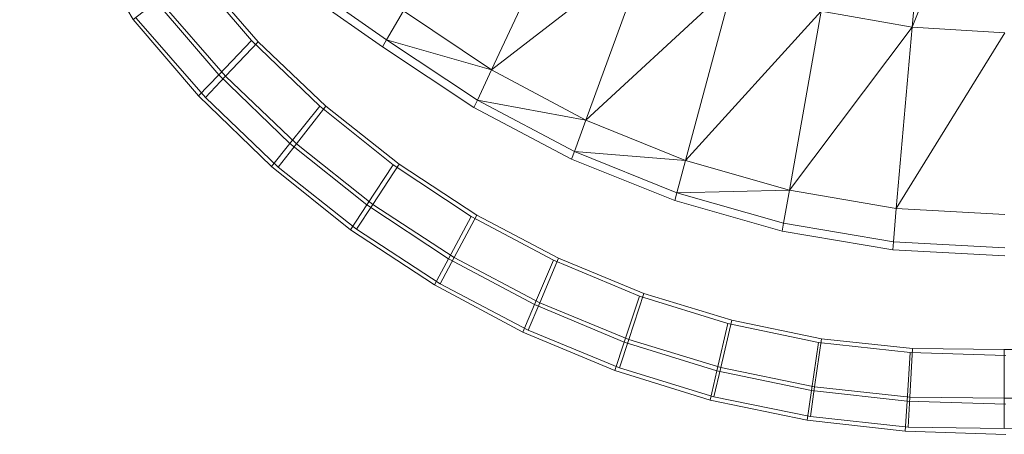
# Model space of a CAD drawing. Header units: metres. Extents: x 391.1 to 430.4, y 12.7 to 28.4.
# Tile 81 of 168: x 404.6353 to 404.7807, y 27.3333 to 27.3947. Entities that reach past the tile are written whole.
import ezdxf

# ---------------------------------------------------------------- set-up
doc = ezdxf.new("R2010")
doc.units = ezdxf.units.M
doc.layers.add('A-DETL-____-MBND', color=7, linetype='Continuous', lineweight=18)

# ---------------------------------------------------------------- blocks, each defined once
blk = doc.blocks.new('Family - Inodor PB-155417-02_PCI_P0')
at = {"layer": 'A-DETL-____-MBND', "color": 253, "true_color": 0xaaaaaa}
for p, q in [((0.19237, 0.09514), (0.18932, 0.06022)), ((0.20299, 0.09445), (0.18932, 0.06022)), ((0.05747, 0.09041), (0.07423, 0.06135)), ((0.1386, 0.07843), (0.12717, 0.05392)), ((0.15034, 0.07185), (0.12717, 0.05392)), ((0.15034, 0.07185), (0.1411, 0.04648)), ((0.08357, 0.06857), (0.09272, 0.05809)), ((0.09272, 0.05809), (0.08357, 0.06857)), ((0.08357, 0.06857), (0.09272, 0.05809)), ((0.08357, 0.06857), (0.09272, 0.05809)), ((0.08315, 0.06832), (0.09174, 0.05827)), ((0.08315, 0.06832), (0.09174, 0.05827)), ((0.09864, 0.06749), (0.11168, 0.05837)), ((0.11109, 0.05734), (0.09796, 0.06652)), ((0.1628, 0.06653), (0.1411, 0.04648)), ((0.1628, 0.06653), (0.15583, 0.0405)), ((0.07764, 0.06401), (0.07423, 0.06135)), ((0.07764, 0.06401), (0.08687, 0.0532)), ((0.07764, 0.06401), (0.08687, 0.0532)), ((0.08789, 0.05299), (0.07808, 0.06423)), ((0.08789, 0.05299), (0.07808, 0.06423)), ((0.11416, 0.06265), (0.11168, 0.05837)), ((0.11416, 0.06265), (0.12717, 0.05392)), ((0.17586, 0.06262), (0.15583, 0.0405)), ((0.17586, 0.06262), (0.17118, 0.03611)), ((0.17586, 0.06262), (0.18932, 0.06022)), ((0.07423, 0.06135), (0.08387, 0.05007)), ((0.07423, 0.06135), (0.08387, 0.05007)), ((0.0849, 0.04983), (0.07468, 0.06155)), ((0.0849, 0.04983), (0.07468, 0.06155)), ((0.18932, 0.06022), (0.17118, 0.03611)), ((0.18932, 0.06022), (0.18697, 0.03343)), ((0.18932, 0.06022), (0.20299, 0.05941)), ((0.08687, 0.0532), (0.09174, 0.05827)), ((0.09174, 0.05827), (0.08687, 0.0532)), ((0.09174, 0.05827), (0.10179, 0.04857)), ((0.09174, 0.05827), (0.10179, 0.04857)), ((0.11168, 0.05837), (0.11109, 0.05734)), ((0.11168, 0.05837), (0.12508, 0.04943)), ((0.12717, 0.05392), (0.11168, 0.05837)), ((0.20299, 0.05941), (0.18697, 0.03343)), ((0.08789, 0.05299), (0.09272, 0.05809)), ((0.09272, 0.05809), (0.08789, 0.05299)), ((0.09272, 0.05809), (0.10272, 0.04853)), ((0.10272, 0.04853), (0.09272, 0.05809)), ((0.09272, 0.05809), (0.10272, 0.04853)), ((0.09272, 0.05809), (0.10272, 0.04853)), ((0.12458, 0.04836), (0.11109, 0.05734)), ((0.12717, 0.05392), (0.12508, 0.04943)), ((0.12717, 0.05392), (0.1411, 0.04648)), ((0.08387, 0.05007), (0.08687, 0.0532)), ((0.08687, 0.0532), (0.08387, 0.05007)), ((0.0849, 0.04983), (0.08789, 0.05299)), ((0.08789, 0.05299), (0.0849, 0.04983)), ((0.08687, 0.0532), (0.09739, 0.04304)), ((0.08687, 0.0532), (0.09739, 0.04304)), ((0.09836, 0.04298), (0.08789, 0.05299)), ((0.09836, 0.04298), (0.08789, 0.05299)), ((0.08387, 0.05007), (0.09468, 0.03963)), ((0.08387, 0.05007), (0.09468, 0.03963)), ((0.09566, 0.03955), (0.0849, 0.04983)), ((0.09566, 0.03955), (0.0849, 0.04983)), ((0.09739, 0.04304), (0.10179, 0.04857)), ((0.10179, 0.04857), (0.09739, 0.04304)), ((0.09836, 0.04298), (0.10272, 0.04853)), ((0.10272, 0.04853), (0.09836, 0.04298)), ((0.10179, 0.04857), (0.11263, 0.03987)), ((0.10179, 0.04857), (0.11263, 0.03987)), ((0.10272, 0.04853), (0.11352, 0.03995)), ((0.11352, 0.03995), (0.10272, 0.04853)), ((0.10272, 0.04853), (0.11352, 0.03995)), ((0.10272, 0.04853), (0.11352, 0.03995)), ((0.12508, 0.04943), (0.12458, 0.04836)), ((0.139, 0.04072), (0.12458, 0.04836)), ((0.12508, 0.04943), (0.13941, 0.04183)), ((0.1411, 0.04648), (0.12508, 0.04943)), ((0.1411, 0.04648), (0.13941, 0.04183)), ((0.1411, 0.04648), (0.15583, 0.0405)), ((0.09468, 0.03963), (0.09739, 0.04304)), ((0.09739, 0.04304), (0.09468, 0.03963)), ((0.09566, 0.03955), (0.09836, 0.04298)), ((0.09836, 0.04298), (0.09566, 0.03955)), ((0.09739, 0.04304), (0.10873, 0.03394)), ((0.09739, 0.04304), (0.10873, 0.03394)), ((0.10964, 0.03401), (0.09836, 0.04298)), ((0.10964, 0.03401), (0.09836, 0.04298)), ((0.13941, 0.04183), (0.139, 0.04072)), ((0.13941, 0.04183), (0.15455, 0.03573)), ((0.15583, 0.0405), (0.13941, 0.04183)), ((0.09468, 0.03963), (0.10632, 0.03028)), ((0.09468, 0.03963), (0.10632, 0.03028)), ((0.10725, 0.03034), (0.09566, 0.03955)), ((0.10725, 0.03034), (0.09566, 0.03955)), ((0.10873, 0.03394), (0.11263, 0.03987)), ((0.11263, 0.03987), (0.10873, 0.03394)), ((0.10964, 0.03401), (0.11352, 0.03995)), ((0.11352, 0.03995), (0.10964, 0.03401)), ((0.11263, 0.03987), (0.12418, 0.03224)), ((0.11263, 0.03987), (0.12418, 0.03224)), ((0.11352, 0.03995), (0.125, 0.03245)), ((0.125, 0.03245), (0.11352, 0.03995)), ((0.11352, 0.03995), (0.125, 0.03245)), ((0.11352, 0.03995), (0.125, 0.03245)), ((0.15424, 0.03458), (0.139, 0.04072)), ((0.15583, 0.0405), (0.15455, 0.03573)), ((0.15583, 0.0405), (0.17118, 0.03611)), ((0.15455, 0.03573), (0.15424, 0.03458)), ((0.17118, 0.03611), (0.15455, 0.03573)), ((0.15455, 0.03573), (0.17032, 0.03124)), ((0.17118, 0.03611), (0.17032, 0.03124)), ((0.17118, 0.03611), (0.18697, 0.03343)), ((0.10632, 0.03028), (0.10873, 0.03394)), ((0.10873, 0.03394), (0.10632, 0.03028)), ((0.10725, 0.03034), (0.10964, 0.03401)), ((0.10964, 0.03401), (0.10725, 0.03034)), ((0.10873, 0.03394), (0.12081, 0.02597)), ((0.10873, 0.03394), (0.12081, 0.02597)), ((0.12166, 0.02616), (0.10964, 0.03401)), ((0.12166, 0.02616), (0.10964, 0.03401)), ((0.17012, 0.03007), (0.15424, 0.03458)), ((0.12081, 0.02597), (0.12418, 0.03224)), ((0.12418, 0.03224), (0.12081, 0.02597)), ((0.12166, 0.02616), (0.125, 0.03245)), ((0.125, 0.03245), (0.12166, 0.02616)), ((0.12418, 0.03224), (0.13634, 0.02575)), ((0.12418, 0.03224), (0.13634, 0.02575)), ((0.125, 0.03245), (0.13709, 0.02606)), ((0.13709, 0.02606), (0.125, 0.03245)), ((0.125, 0.03245), (0.13709, 0.02606)), ((0.125, 0.03245), (0.13709, 0.02606)), ((0.18697, 0.03343), (0.18654, 0.0285)), ((0.18697, 0.03343), (0.20299, 0.03253)), ((0.17032, 0.03124), (0.17012, 0.03007)), ((0.17032, 0.03124), (0.18654, 0.0285)), ((0.10632, 0.03028), (0.11873, 0.0221)), ((0.10632, 0.03028), (0.11873, 0.0221)), ((0.11959, 0.02228), (0.10725, 0.03034)), ((0.11959, 0.02228), (0.10725, 0.03034)), ((0.18644, 0.02732), (0.17012, 0.03007)), ((0.18654, 0.0285), (0.18644, 0.02732)), ((0.18654, 0.0285), (0.20299, 0.02758)), ((0.20299, 0.0264), (0.18644, 0.02732)), ((0.11873, 0.0221), (0.12081, 0.02597)), ((0.12081, 0.02597), (0.11873, 0.0221)), ((0.11959, 0.02228), (0.12166, 0.02616)), ((0.12166, 0.02616), (0.11959, 0.02228)), ((0.12081, 0.02597), (0.13353, 0.01919)), ((0.12081, 0.02597), (0.13353, 0.01919)), ((0.13429, 0.01948), (0.12166, 0.02616)), ((0.13429, 0.01948), (0.12166, 0.02616)), ((0.13353, 0.01919), (0.13634, 0.02575)), ((0.13634, 0.02575), (0.13353, 0.01919)), ((0.13429, 0.01948), (0.13709, 0.02606)), ((0.13709, 0.02606), (0.13429, 0.01948)), ((0.13634, 0.02575), (0.14902, 0.02046)), ((0.13634, 0.02575), (0.14902, 0.02046)), ((0.13709, 0.02606), (0.14967, 0.02086)), ((0.14967, 0.02086), (0.13709, 0.02606)), ((0.13709, 0.02606), (0.14967, 0.02086)), ((0.13709, 0.02606), (0.14967, 0.02086)), ((0.11873, 0.0221), (0.13179, 0.01513)), ((0.11873, 0.0221), (0.13179, 0.01513)), ((0.13257, 0.01542), (0.11959, 0.02228)), ((0.13257, 0.01542), (0.11959, 0.02228)), ((0.14678, 0.01365), (0.14902, 0.02046)), ((0.14902, 0.02046), (0.14678, 0.01365)), ((0.14746, 0.01404), (0.14967, 0.02086)), ((0.14967, 0.02086), (0.14746, 0.01404)), ((0.14902, 0.02046), (0.1621, 0.0164)), ((0.14902, 0.02046), (0.1621, 0.0164)), ((0.14967, 0.02086), (0.16265, 0.01687)), ((0.16265, 0.01687), (0.14967, 0.02086)), ((0.14967, 0.02086), (0.16265, 0.01687)), ((0.14967, 0.02086), (0.16265, 0.01687)), ((0.13179, 0.01513), (0.13353, 0.01919)), ((0.13353, 0.01919), (0.13179, 0.01513)), ((0.13257, 0.01542), (0.13429, 0.01948)), ((0.13429, 0.01948), (0.13257, 0.01542)), ((0.13353, 0.01919), (0.14678, 0.01365)), ((0.13353, 0.01919), (0.14678, 0.01365)), ((0.14746, 0.01404), (0.13429, 0.01948)), ((0.14746, 0.01404), (0.13429, 0.01948)), ((0.16046, 0.0094), (0.1621, 0.0164)), ((0.1621, 0.0164), (0.16046, 0.0094)), ((0.16103, 0.00987), (0.16265, 0.01687)), ((0.16265, 0.01687), (0.16103, 0.00987)), ((0.1621, 0.0164), (0.17547, 0.01361)), ((0.1621, 0.0164), (0.17547, 0.01361)), ((0.16265, 0.01687), (0.17592, 0.01414)), ((0.17592, 0.01414), (0.16265, 0.01687)), ((0.16265, 0.01687), (0.17592, 0.01414)), ((0.16265, 0.01687), (0.17592, 0.01414)), ((0.13179, 0.01513), (0.1454, 0.00944)), ((0.13179, 0.01513), (0.1454, 0.00944)), ((0.14609, 0.00983), (0.13257, 0.01542)), ((0.14609, 0.00983), (0.13257, 0.01542)), ((0.1454, 0.00944), (0.14678, 0.01365)), ((0.14678, 0.01365), (0.1454, 0.00944)), ((0.14609, 0.00983), (0.14746, 0.01404)), ((0.14746, 0.01404), (0.14609, 0.00983)), ((0.14678, 0.01365), (0.16046, 0.0094)), ((0.14678, 0.01365), (0.16046, 0.0094)), ((0.16103, 0.00987), (0.14746, 0.01404)), ((0.16103, 0.00987), (0.14746, 0.01404)), ((0.17445, 0.00649), (0.17547, 0.01361)), ((0.17547, 0.01361), (0.17445, 0.00649)), ((0.17491, 0.00702), (0.17592, 0.01414)), ((0.17592, 0.01414), (0.17491, 0.00702)), ((0.17547, 0.01361), (0.18903, 0.01211)), ((0.17547, 0.01361), (0.18903, 0.01211)), ((0.17592, 0.01414), (0.18937, 0.01269)), ((0.18937, 0.01269), (0.17592, 0.01414)), ((0.17592, 0.01414), (0.18937, 0.01269)), ((0.17592, 0.01414), (0.18937, 0.01269)), ((0.18857, 0.00493), (0.18903, 0.01211)), ((0.18903, 0.01211), (0.18857, 0.00493)), ((0.18898, 0.0055), (0.18937, 0.01269)), ((0.18937, 0.01269), (0.18898, 0.0055)), ((0.18903, 0.01211), (0.20315, 0.01165)), ((0.18903, 0.01211), (0.20315, 0.01165)), ((0.18937, 0.01269), (0.20291, 0.01253)), ((0.20291, 0.01253), (0.18937, 0.01269)), ((0.18937, 0.01269), (0.20291, 0.01253)), ((0.18937, 0.01269), (0.20291, 0.01253)), ((0.20291, 0.01253), (0.21646, 0.01269)), ((0.21646, 0.01269), (0.20291, 0.01253)), ((0.20291, 0.01253), (0.21646, 0.01269)), ((0.20291, 0.01253), (0.21646, 0.01269)), ((0.20291, 0.00533), (0.20291, 0.01253)), ((0.20291, 0.01253), (0.20291, 0.00533)), ((0.1454, 0.00944), (0.15945, 0.00508)), ((0.1454, 0.00944), (0.15945, 0.00508)), ((0.16003, 0.00555), (0.14609, 0.00983)), ((0.16003, 0.00555), (0.14609, 0.00983)), ((0.15945, 0.00508), (0.16046, 0.0094)), ((0.16046, 0.0094), (0.15945, 0.00508)), ((0.16003, 0.00555), (0.16103, 0.00987)), ((0.16103, 0.00987), (0.16003, 0.00555)), ((0.16046, 0.0094), (0.17445, 0.00649)), ((0.16046, 0.0094), (0.17445, 0.00649)), ((0.17491, 0.00702), (0.16103, 0.00987)), ((0.17491, 0.00702), (0.16103, 0.00987)), ((0.17382, 0.00209), (0.17445, 0.00649)), ((0.17445, 0.00649), (0.17382, 0.00209)), ((0.17429, 0.00262), (0.17491, 0.00702)), ((0.17491, 0.00702), (0.17429, 0.00262)), ((0.17445, 0.00649), (0.18857, 0.00493)), ((0.17445, 0.00649), (0.18857, 0.00493)), ((0.18898, 0.0055), (0.17491, 0.00702)), ((0.18898, 0.0055), (0.17491, 0.00702)), ((0.15945, 0.00508), (0.17382, 0.00209)), ((0.15945, 0.00508), (0.17382, 0.00209)), ((0.17429, 0.00262), (0.16003, 0.00555)), ((0.17429, 0.00262), (0.16003, 0.00555)), ((0.18828, 0.00049), (0.18857, 0.00493)), ((0.18857, 0.00493), (0.18828, 0.00049)), ((0.18857, 0.00493), (0.20315, 0.00445)), ((0.18857, 0.00493), (0.20315, 0.00445)), ((0.18874, 0.00105), (0.18898, 0.0055)), ((0.18898, 0.0055), (0.18874, 0.00105)), ((0.20291, 0.00533), (0.18898, 0.0055)), ((0.20291, 0.00533), (0.18898, 0.0055)), ((0.21685, 0.0055), (0.20291, 0.00533)), ((0.21685, 0.0055), (0.20291, 0.00533)), ((0.20291, 0.00088), (0.20291, 0.00533)), ((0.20291, 0.00533), (0.20291, 0.00088)), ((0.17382, 0.00209), (0.18828, 0.00049)), ((0.17382, 0.00209), (0.18828, 0.00049)), ((0.18874, 0.00105), (0.17429, 0.00262)), ((0.18874, 0.00105), (0.17429, 0.00262)), ((0.18828, 0.00049), (0.20315, 0)), ((0.18828, 0.00049), (0.20315, 0)), ((0.20291, 0.00088), (0.18874, 0.00105)), ((0.20291, 0.00088), (0.18874, 0.00105)), ((0.21709, 0.00105), (0.20291, 0.00088)), ((0.21709, 0.00105), (0.20291, 0.00088))]:
    blk.add_line(p, q, dxfattribs=at)
blk = doc.blocks.new('LONDR55-XX_ZZ-ARQ-CAA-M3D-Londres55_ifc-1-02_PCI_P0')
at = {"layer": 'A-DETL-____-MBND', "color": 253, "lineweight": 18, "true_color": 0xaaaaaa}
blk.add_blockref('Family - Inodor PB-155417-02_PCI_P0', (404.57781, 27.33331), dxfattribs=at)

msp = doc.modelspace()

# ---------------------------------------------------------------- block references
at = {"lineweight": 5}
msp.add_blockref('LONDR55-XX_ZZ-ARQ-CAA-M3D-Londres55_ifc-1-02_PCI_P0', (0, 0), dxfattribs=at)

doc.saveas('drawing.dxf')
